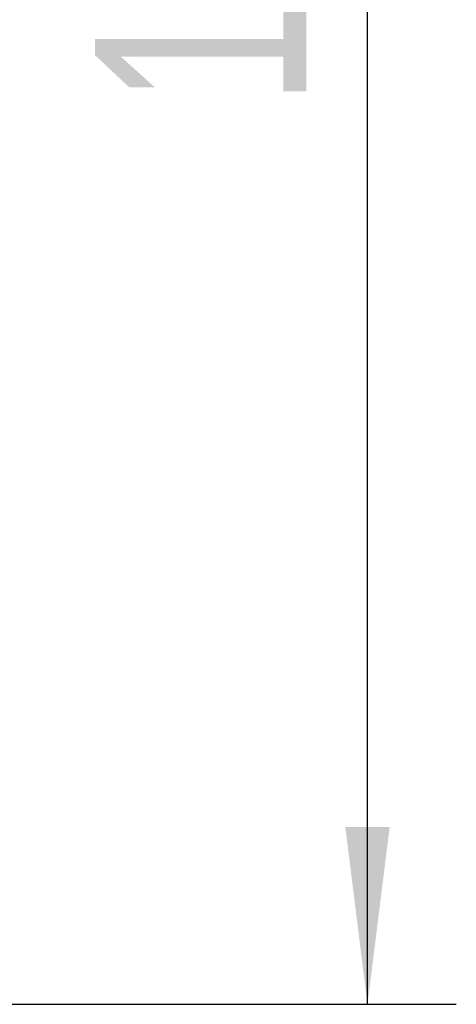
# Model space of a CAD drawing. Header units: millimetres. Extents: x 0 to 420, y 0 to 297.
# Tile 54 of 119: x 233 to 243, y 135 to 157. Entities that reach past the tile are written whole.
import ezdxf

# ---------------------------------------------------------------- set-up
doc = ezdxf.new("R2010")
doc.units = ezdxf.units.MM
doc.layers.add('标注层', color=150, linetype='Continuous')
doc.styles.add('SLDTEXTSTYLE2', font='TXT', dxfattribs={"width": 0.7})
doc.dimstyles.new('SLDDIMSTYLE1', dxfattribs={"dimtxt": 5.457031, "dimasz": 4, "dimexe": 0, "dimexo": 0.0625, "dimgap": 1.364258, "dimtad": 2, "dimlfac": 2, "dimrnd": 1e-09, "dimzin": 12, "dimdsep": 46, "dimtxsty": 'SLDTEXTSTYLE2', "dimsah": 1, "dimcen": 0.09, "dimadec": 0, "dimazin": 3, "dimtfac": 1, "dimtdec": 3, "dimtofl": 0, "dimtmove": 0, "dimatfit": 3, "dimfxl": 1, "dimfrac": 2, "dimtolj": 1, "dimtzin": 12, "dimarcsym": 0})

# ---------------------------------------------------------------- blocks, each defined once
blk = doc.blocks.new('_D_5')
at = {"layer": '标注层'}
for p, q in [((232.532, 185.092), (243.099, 185.092)), ((241.099, 135.092), (241.099, 185.092)), ((232.532, 135.092), (243.099, 135.092))]:
    blk.add_line(p, q, dxfattribs=at)
for points in [[(241.099, 185.092), (240.599, 181.092), (241.599, 181.092)], [(241.099, 135.092), (241.599, 139.092), (240.599, 139.092)]]:
    blk.add_solid(points, dxfattribs=at)
at = {"layer": '标注层', "insert": (234.96, 155.33), "char_height": 4.7625, "attachment_point": 1, "rotation": 90, "style": 'SLDTEXTSTYLE2'}
blk.add_mtext('100', dxfattribs=at)

msp = doc.modelspace()

# ---------------------------------------------------------------- dimensions: what is measured, and where the dimension line sits
at = {"layer": '标注层'}
dim = msp.add_linear_dim(base=(241.0993, 185.0922), p1=(232.5316, 135.0922), p2=(232.5316, 185.0922), angle=90, dimstyle='SLDDIMSTYLE1', dxfattribs=at)
dim.commit()
dim.dimension.update_dxf_attribs({"geometry": '_D_5', "text_midpoint": (241.0993, 160.0922), "dimtype": 160})

doc.saveas('drawing.dxf')
